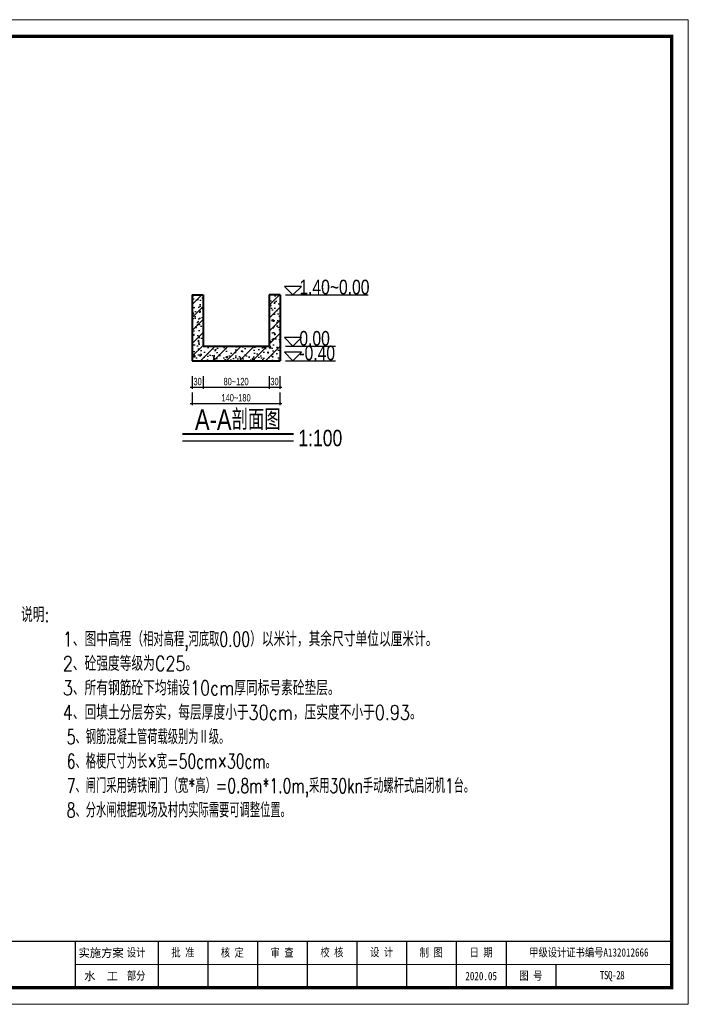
# Model space of a CAD drawing. Header units: millimetres. Extents: x 35103 to 109936, y 5599 to 8287.
# Tile 7 of 11: x 103127 to 104953, y 5599 to 8287. Entities that reach past the tile are written whole.
import ezdxf
from ezdxf.enums import TextEntityAlignment as Align

# ---------------------------------------------------------------- set-up
doc = ezdxf.new("R2010")
doc.units = ezdxf.units.MM
doc.layers.add('bg', color=7, linetype='Continuous')
doc.layers.add('文字', color=2, linetype='Continuous')
doc.layers.add('x粗线', color=1, linetype='Continuous', lineweight=40)
doc.layers.add('粗线', color=1, linetype='Continuous', lineweight=40)
doc.styles.add('hz-e', font='hztxt_e.shx', dxfattribs={"width": 0.7, "height": 20, "bigfont": 'hztxt.shx'})
doc.styles.add('HZTXT', font='hztxt_e.shx', dxfattribs={"width": 0.75, "bigfont": 'hztxt.shx'})
doc.styles.add('图框', font='仿宋_GB2312.TTF', dxfattribs={"width": 0.8, "height": 4})
doc.styles.add('样式 1', font='txt.shx', dxfattribs={"width": 0.8, "bigfont": 'hztxt.shx'})
doc.dimstyles.new('副本 100', dxfattribs={"dimscale": 0, "dimtxt": 20, "dimasz": 5, "dimexe": 5, "dimexo": 5, "dimgap": 5, "dimtad": 1, "dimdec": 0, "dimzin": 0, "dimdsep": 46, "dimtxsty": 'hz-e', "dimblk1": 'ARCHTICK', "dimblk2": 'ARCHTICK', "dimsah": 1, "dimcen": -0.09, "dimdle": 5, "dimclrd": 7, "dimclre": 7, "dimclrt": 7, "dimadec": 1, "dimazin": 0, "dimtfac": 1, "dimtdec": 0, "dimtofl": 0, "dimtmove": 2, "dimatfit": 3, "dimldrblk": 'ARCHTICK', "dimfxl": 0, "dimtolj": 1, "dimtzin": 0, "dimarcsym": 0})

# ---------------------------------------------------------------- blocks, each defined once
blk = doc.blocks.new('_ArchTick')
at = {"color": 0, "linetype": 'ByBlock', "const_width": 0.15}
blk.add_lwpolyline([(-0.5, -0.5), (0.5, 0.5)], dxfattribs=at)
blk = doc.blocks.new('*D15')
at = {"color": 7, "lineweight": -2, "ltscale": 0.5}
for p, q in [((103597.9, 7313.8), (103597.9, 7278.8)), ((103627.9, 7313.8), (103627.9, 7278.8)), ((103592.9, 7283.8), (103632.9, 7283.8))]:
    blk.add_line(p, q, dxfattribs=at)
at = {"layer": 'Defpoints', "color": 0, "ltscale": 0.5}
for p in [(103627.9, 7395.7), (103597.9, 7355.7), (103627.9, 7283.8)]:
    blk.add_point(p, dxfattribs=at)
at = {"color": 7, "lineweight": -2, "ltscale": 0.5, "xscale": 5, "yscale": 5, "zscale": 5, "rotation": 180}
blk.add_blockref('_ArchTick', (103597.9, 7283.8), dxfattribs=at)
at = {"color": 7, "lineweight": -2, "ltscale": 0.5, "xscale": 5, "yscale": 5, "zscale": 5}
blk.add_blockref('_ArchTick', (103627.9, 7283.8), dxfattribs=at)
at = {"color": 7, "lineweight": -3, "ltscale": 0.5, "insert": (103612.9, 7298.8), "char_height": 20, "attachment_point": 5, "style": 'hz-e'}
blk.add_mtext('\\A1;30', dxfattribs=at)
blk = doc.blocks.new('*D16')
at = {"color": 7, "lineweight": -2, "ltscale": 0.5}
for p, q in [((103627.9, 7313.8), (103627.9, 7278.8)), ((103807.9, 7313.8), (103807.9, 7278.8)), ((103622.9, 7283.8), (103812.9, 7283.8))]:
    blk.add_line(p, q, dxfattribs=at)
at = {"layer": 'Defpoints', "color": 0, "ltscale": 0.5}
for p in [(103627.9, 7395.7), (103807.9, 7395.7), (103807.9, 7283.8)]:
    blk.add_point(p, dxfattribs=at)
at = {"color": 7, "lineweight": -2, "ltscale": 0.5, "xscale": 5, "yscale": 5, "zscale": 5, "rotation": 180}
blk.add_blockref('_ArchTick', (103627.9, 7283.8), dxfattribs=at)
at = {"color": 7, "lineweight": -2, "ltscale": 0.5, "xscale": 5, "yscale": 5, "zscale": 5}
blk.add_blockref('_ArchTick', (103807.9, 7283.8), dxfattribs=at)
at = {"color": 7, "lineweight": -3, "ltscale": 0.5, "insert": (103717.9, 7298.8), "char_height": 20, "attachment_point": 5, "style": 'hz-e'}
blk.add_mtext('\\A1;80~120', dxfattribs=at)
blk = doc.blocks.new('*D17')
at = {"color": 7, "lineweight": -2, "ltscale": 0.5}
for p, q in [((103807.9, 7313.8), (103807.9, 7278.8)), ((103837.9, 7313.8), (103837.9, 7278.8)), ((103802.9, 7283.8), (103842.9, 7283.8))]:
    blk.add_line(p, q, dxfattribs=at)
at = {"layer": 'Defpoints', "color": 0, "ltscale": 0.5}
for p in [(103807.9, 7395.7), (103837.9, 7355.7), (103837.9, 7283.8)]:
    blk.add_point(p, dxfattribs=at)
at = {"color": 7, "lineweight": -2, "ltscale": 0.5, "xscale": 5, "yscale": 5, "zscale": 5, "rotation": 180}
blk.add_blockref('_ArchTick', (103807.9, 7283.8), dxfattribs=at)
at = {"color": 7, "lineweight": -2, "ltscale": 0.5, "xscale": 5, "yscale": 5, "zscale": 5}
blk.add_blockref('_ArchTick', (103837.9, 7283.8), dxfattribs=at)
at = {"color": 7, "lineweight": -3, "ltscale": 0.5, "insert": (103822.9, 7298.8), "char_height": 20, "attachment_point": 5, "style": 'hz-e'}
blk.add_mtext('\\A1;30', dxfattribs=at)
blk = doc.blocks.new('*D18')
at = {"color": 7, "lineweight": -2, "ltscale": 0.5}
for p, q in [((103597.9, 7269.4), (103597.9, 7234.4)), ((103837.9, 7269.4), (103837.9, 7234.4)), ((103592.9, 7239.4), (103842.9, 7239.4))]:
    blk.add_line(p, q, dxfattribs=at)
at = {"layer": 'Defpoints', "color": 0, "ltscale": 0.5}
for p in [(103597.9, 7355.7), (103837.9, 7355.7), (103837.9, 7239.4)]:
    blk.add_point(p, dxfattribs=at)
at = {"color": 7, "lineweight": -2, "ltscale": 0.5, "xscale": 5, "yscale": 5, "zscale": 5, "rotation": 180}
blk.add_blockref('_ArchTick', (103597.9, 7239.4), dxfattribs=at)
at = {"color": 7, "lineweight": -2, "ltscale": 0.5, "xscale": 5, "yscale": 5, "zscale": 5}
blk.add_blockref('_ArchTick', (103837.9, 7239.4), dxfattribs=at)
at = {"color": 7, "lineweight": -3, "ltscale": 0.5, "insert": (103717.9, 7254.4), "char_height": 20, "attachment_point": 5, "style": 'hz-e'}
blk.add_mtext('\\A1;140~180', dxfattribs=at)
blk = doc.blocks.new('bg')
at = {"layer": 'bg'}
for p, q in [((0, 0), (-0.96, 0.96)), ((0.96, 0.96), (-0.96, 0.96)), ((0, 0), (0.96, 0.96))]:
    blk.add_line(p, q, dxfattribs=at)
blk = doc.blocks.new('A$C05D009C4')
at = {"lineweight": 0}
for p, q in [((0, 297), (420, 297)), ((420, 297), (420, 0)), ((415, 12), (235, 12)), ((420, 0), (0, 0))]:
    blk.add_line(p, q, dxfattribs=at)
for p, q in [((235, 19), (235, 5)), ((260, 19), (260, 5)), ((275, 19), (275, 5)), ((290, 19), (290, 5)), ((305, 19), (305, 5)), ((320, 19), (320, 5)), ((335, 19), (335, 5)), ((350, 19), (350, 5)), ((365, 19), (365, 5)), ((380, 12), (380, 5))]:
    blk.add_line(p, q)
at = {"lineweight": 0, "const_width": 1}
blk.add_lwpolyline([(25, 292), (415, 292), (415, 5), (25, 5)], close=True, dxfattribs=at)
at = {"lineweight": 0, "const_width": 0.4}
blk.add_lwpolyline([(415, 19), (25, 19)], dxfattribs=at)
at = {"style": '图框'}
for s, p in [('实施方案', (242.83, 15.5)), ('水  工', (242.83, 8.5))]:
    blk.add_text(s, height=2.5, dxfattribs=at).set_placement(p, align=Align.MIDDLE_CENTER)
at = {"char_height": 2.5, "attachment_point": 5, "style": '图框'}
for s, insert in [('设计', (253.4, 15.5)), ('批 准', (267.5, 15.5)), ('核 定', (282.44, 15.47)), ('审 查', (297.43, 15.47)), ('校 核', (312.47, 15.54)), ('设 计', (327.47, 15.59)), ('制 图', (342.42, 15.48)), ('日 期', (357.5, 15.5)), ('甲级设计证书编号A132012666', (390, 15.5)), ('部分', (253.4, 8.5)), ('2020.05', (357.5, 8.5)), ('图 号', (372.5, 8.5))]:
    blk.add_mtext(s, dxfattribs=dict(at, insert=insert))

msp = doc.modelspace()

# ---------------------------------------------------------------- hatches: boundary and pattern name
at = {"lineweight": -3, "ltscale": 0.01}
h = msp.add_hatch(dxfattribs=at)
h.set_pattern_fill('ANSI31', color=256, scale=200, style=0)
h.set_pattern_definition([(45, (-203419.95, 547534.536), (-17.6776695, 17.6776695), [])])
h.paths.add_polyline_path([(103837.909, 7355.697), (103837.909, 7535.697), (103807.909, 7535.697), (103807.909, 7395.697), (103627.909, 7395.697), (103627.909, 7535.697), (103597.909, 7535.697), (103597.909, 7355.697)])
h = msp.add_hatch()
h.set_pattern_fill('AR-CONC', color=256, scale=5, style=0)
h.set_pattern_definition([(50, (-203419.95, 547534.536), (35.8630091, -3.1376067), [3.75, -41.25]), (355, (-203419.95, 547534.536), (-6.9375667, 37.6096067), [3, -33]), (100.4514, (-203416.96, 547534.274), (28.925469, 34.4719771), [3.1870095, -35.0571056]), (46.1842, (-203419.95, 547544.536), (53.3620524, -8.2759507), [5.625, -61.875]), (96.6356, (-203415.5, 547543.846), (46.7331353, 48.7058935), [4.7805144, -52.58565]), (351.1842, (-203419.95, 547544.536), (46.7330973, 48.70593), [4.5, -49.5]), (21, (-203414.95, 547542.036), (29.8453526, -20.1309445), [3.75, -41.25]), (326, (-203414.95, 547542.036), (12.1657666, 36.2575023), [3, -33]), (71.4514, (-203412.462, 547540.36), (42.0111314, 16.1265248), [3.1870095, -35.0571056]), (37.5, (-203419.949, 547534.536), (0.60799277, 16.6446927), [0, -32.6, 0, -33.5, 0, -33.125]), (7.5, (-203419.95, 547534.536), (13.15347687, 19.7205856), [0, -19.1, 0, -31.85, 0, -12.625]), (327.5, (-203431.099, 547534.536), (26.6911218, -1.1277436), [0, -12.5, 0, -39, 0, -51.75]), (317.5, (-203436.1, 547534.536), (29.1593085, 5.0052491), [0, -16.25, 0, -25.9, 0, -36.75])])
h.paths.add_polyline_path([(103837.909, 7355.697), (103837.909, 7535.697), (103807.909, 7535.697), (103807.909, 7395.697), (103627.909, 7395.697), (103627.909, 7535.697), (103597.909, 7535.697), (103597.909, 7355.697)])

# ---------------------------------------------------------------- linework, layer by layer
at = {"lineweight": -3, "ltscale": 0.5}
for p, q in [((103853.339, 7535.697), (104078.28, 7535.697)), ((103853.339, 7395.697), (103989.351, 7395.697)), ((103853.339, 7355.697), (103989.351, 7355.697))]:
    msp.add_line(p, q, dxfattribs=at)
msp.add_line((103571.401, 7136.999), (103875.225, 7136.999))
at = {"layer": 'x粗线', "ltscale": 10}
for p, q in [((103597.909, 7535.697), (103627.909, 7535.697)), ((103597.909, 7535.697), (103597.909, 7355.697)), ((103627.909, 7535.697), (103627.909, 7395.697)), ((103837.909, 7535.697), (103807.909, 7535.697)), ((103807.909, 7535.697), (103807.909, 7395.697)), ((103837.909, 7535.697), (103837.909, 7355.697)), ((103627.909, 7395.697), (103807.909, 7395.697)), ((103597.909, 7355.697), (103837.909, 7355.697))]:
    msp.add_line(p, q, dxfattribs=at)
at = {"layer": '粗线'}
msp.add_line((103571.401, 7156.095), (103875.225, 7156.095), dxfattribs=at)

# ---------------------------------------------------------------- block references
at = {"xscale": 9.051428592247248, "yscale": 9.051428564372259, "zscale": 9.051428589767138}
msp.add_blockref('A$C05D009C4', (101151.39, 5598.596), dxfattribs=at)
at = {"color": 0, "xscale": 24.001200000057, "yscale": 24.00119999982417, "zscale": 24.0012}
for p in [(103873.33, 7535.697), (103873.33, 7395.697), (103873.33, 7355.697)]:
    msp.add_blockref('bg', p, dxfattribs=at)

# ---------------------------------------------------------------- texts
at = {"lineweight": -3, "insert": (103130.644, 6682.272), "char_height": 40, "width": 3000, "attachment_point": 1, "style": '样式 1'}
msp.add_mtext('{\\C0;说明:\\P    1、}图中高程（{\\W0.7;\\C7;相对高程,河底取0.00}）以米计，其余尺寸单位以厘米计{\\C0;。\\P    2、砼强度等级为C25。\\P    3、所有钢筋砼下均铺设10cm厚同标号素砼垫层。\\P    4、回填土分层夯实，每层厚度小于30cm，压实度不小于0.93。}\\P{\\W0.7;     5、钢筋混凝土管荷载级别为Ⅱ级。\\P     6、格梗尺寸为长×宽=50cm×30cm。\\P     7、闸门采用铸铁闸门（宽*高）=0.8m*1.0m,采用30kn手动螺杆式启闭机1台。\\P     8、分水闸根据现场及村内实际需要可调整位置。}', dxfattribs=at)
at = {"insert": (104744.758, 5675.533), "char_height": 22.62857, "width": 290.20669, "attachment_point": 5, "style": '图框'}
msp.add_mtext('{\\T0.9;TSQ-28}', dxfattribs=at)
at = {"layer": '文字', "style": 'HZTXT', "width": 0.8}
for s, height, p in [('1.40~0.00', 40, (103890.763, 7536.937)), ('0.00', 40, (103890.763, 7396.937)), ('-0.40', 40, (103890.763, 7356.937)), ('A-A剖面图', 56, (103605.648, 7166.936)), ('1:100', 44.8, (103888.059, 7122.401))]:
    msp.add_text(s, height=height, dxfattribs=at).set_placement(p)

# ---------------------------------------------------------------- dimensions: what is measured, and where the dimension line sits
at = {"lineweight": -3, "ltscale": 0.5}
for base, p1, p2, picture, middle in [((103627.909, 7283.85), (103597.909, 7355.697), (103627.909, 7395.697), '*D15', (103612.909, 7298.85)), ((103837.909, 7283.85), (103807.909, 7395.697), (103837.909, 7355.697), '*D17', (103822.909, 7298.85))]:
    dim = msp.add_linear_dim(base=base, p1=p1, p2=p2, dimstyle='副本 100', override={"dimscale": 1, "dimfxl": 30, "dimfxlon": 1}, dxfattribs=at)
    dim.commit()
    dim.dimension.update_dxf_attribs({"geometry": picture, "text_midpoint": middle})
for base, p1, p2, text, picture, middle in [((103807.909, 7283.85), (103627.909, 7395.697), (103807.909, 7395.697), '80~120', '*D16', (103717.909, 7298.85)), ((103837.909, 7239.432), (103597.909, 7355.697), (103837.909, 7355.697), '140~180', '*D18', (103717.909, 7254.432))]:
    dim = msp.add_linear_dim(base=base, p1=p1, p2=p2, text=text, dimstyle='副本 100', override={"dimscale": 1, "dimfxl": 30, "dimfxlon": 1}, dxfattribs=at)
    dim.commit()
    dim.dimension.update_dxf_attribs({"geometry": picture, "text_midpoint": middle})

doc.saveas('drawing.dxf')
